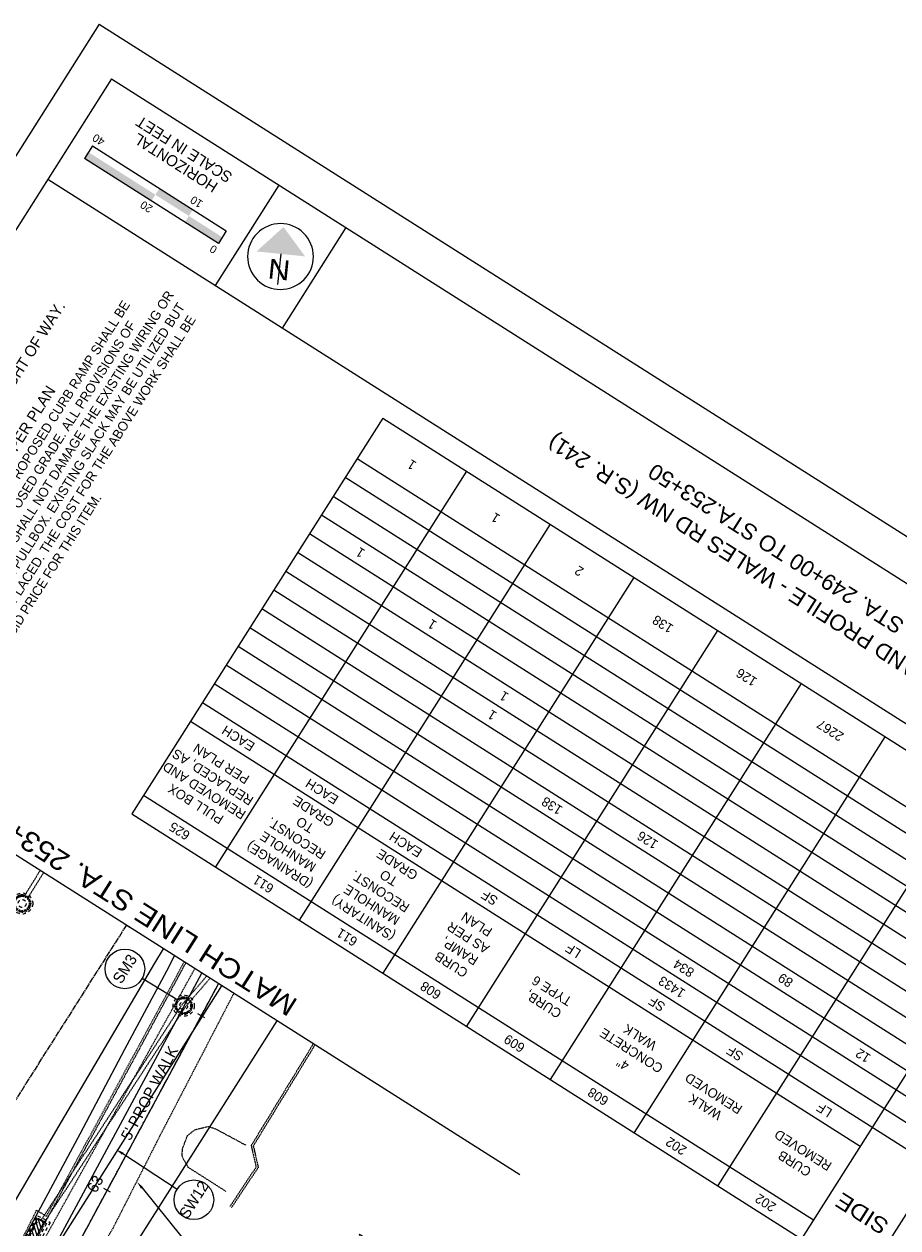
# Model space of a CAD drawing. Header units: feet. Extents: x 2248976 to 2249940, y 437917 to 439150.
# Tile 12 of 14: x 2249550 to 2249770, y 438424 to 438727. Entities that reach past the tile are written whole.
import ezdxf
from ezdxf import colors
from ezdxf.entities.mleader import LeaderData, LeaderLine
from ezdxf.enums import TextEntityAlignment as Align
from ezdxf.math import Vec2, Vec3

# ---------------------------------------------------------------- set-up
doc = ezdxf.new("R2010")
doc.units = ezdxf.units.FT
doc.header["$MEASUREMENT"] = 0
doc.header["$PDMODE"] = 3
for name, pattern in [('CL', [2, 0.3, -0.15, 1.4, -0.15]), ('DGN Style 3', [0.19312, 0.137943, -0.055177]), ('OhDOT_USTN1', [0.055, 0.014, -0.041]), ('OhDOT_USTN2', [0.11, 0.069, -0.041]), ('OhDOT_USTN3', [0.22, 0.165, -0.055]), ('OhDOT_USTN4', [0.22, 0.11, -0.041, 0.028, -0.041]), ('OhDOT_USTN5', [0.11, 0.055, -0.055]), ('OhDOT_USTN6', [0.223, 0.083, -0.028, 0.028, -0.028, 0.028, -0.028]), ('OhDOT_USTN7', [0.221, 0.11, -0.028, 0.055, -0.028]), ('REDO_Drainage01', [1.6, 0.85, -0.75]), ('rowex', [0]), ('waterex', [0])]:
    doc.linetypes.add(name, pattern=pattern)
for name, color, linetype in [('DR_X_Cells', 151, 'OhDOT_USTN2'), ('GE_P_Cells', 1, 'Continuous'), ('GE_P_CL', 7, 'CL'), ('GE_P_CL_Text', 7, 'Continuous'), ('PF_P_Text', 7, 'Continuous'), ('PM_X_Edge_Line', 2, 'Continuous'), ('PV_P_Construction_Limits', 203, 'DGN Style 3'), ('PV_P_Walk', 231, 'Continuous'), ('PV_X_Curb', 120, 'OhDOT_USTN1'), ('PV_X_EOP', 7, 'OhDOT_USTN3'), ('PV_X_Parking_Lot', 7, 'OhDOT_USTN5'), ('PV_X_Text', 7, 'Continuous'), ('RD_X_Wall', 120, 'OhDOT_USTN1'), ('RW_X_Fee_RW', 6, 'rowex'), ('SH_Border', 7, 'Continuous'), ('SH_Data', 7, 'Continuous'), ('SH_Text', 7, 'Continuous'), ('UT_X_Water', 133, 'waterex')]:
    doc.layers.add(name, color=color, linetype=linetype)
doc.styles.add('Font 70-Main Title', font='txt', dxfattribs={"height": 0.25})
doc.styles.add('Font 70-Title', font='txt', dxfattribs={"height": 0.2})
doc.styles.add('OHDOTSymbols', font='arial.ttf')
doc.styles.add('Slanted-Normal', font='font31.shx', dxfattribs={"height": 0.14})
doc.styles.get("Standard").update_dxf_attribs({"font": 'arial.ttf'})
doc.styles.add('Straight-Sub Title', font='font30.shx', dxfattribs={"height": 0.17})

# ---------------------------------------------------------------- blocks, each defined once
blk = doc.blocks.new('MH1D-X')
at = {"layer": 'Defpoints', "color": 61, "linetype": 'OhDOT_USTN6', "lineweight": 53}
blk.add_circle((0, 0), 2, dxfattribs=at)
at = {"layer": 'Defpoints', "color": 20, "linetype": 'REDO_Drainage01', "lineweight": 0}
blk.add_circle((0, 0), 2, dxfattribs=at)
at = {"layer": 'DR_X_Cells', "color": 151, "linetype": 'REDO_Drainage01', "lineweight": 0}
for radius in [2.67, 1]:
    blk.add_circle((0, 0), radius, dxfattribs=at)
blk = doc.blocks.new('CB3-X')
at = {"layer": 'Defpoints', "color": 20, "linetype": 'REDO_Drainage01', "lineweight": 0}
blk.add_lwpolyline([(-2.37, 0.75), (2.37, 0.75), (2.37, -1.5), (-2.37, -1.5), (-2.37, 0.75)], close=True, dxfattribs=at)
at = {"layer": 'Defpoints', "color": 21, "linetype": 'OhDOT_USTN2', "lineweight": 53}
blk.add_point((0, 1.42), dxfattribs=at)
at = {"layer": 'Defpoints', "color": 61, "linetype": 'OhDOT_USTN6', "lineweight": 53}
for p in [(0, 0.75), (-2.37, -0.37), (0, -1.5), (2.37, -0.37)]:
    blk.add_point(p, dxfattribs=at)
at = {"layer": 'Defpoints', "color": 21, "linetype": 'OhDOT_USTN5', "lineweight": 53}
blk.add_point((0, 0), dxfattribs=at)
at = {"layer": 'Defpoints', "color": 40, "linetype": 'OhDOT_USTN4', "lineweight": 53}
blk.add_point((0, 0), dxfattribs=at)
at = {"layer": 'Defpoints', "color": 151, "linetype": 'OhDOT_USTN7', "lineweight": 53}
blk.add_point((0, -0.37), dxfattribs=at)
at = {"layer": 'Defpoints', "color": 223, "linetype": 'OhDOT_USTN1', "lineweight": 53}
blk.add_point((0, -2.17), dxfattribs=at)
at = {"layer": 'DR_X_Cells', "color": 151, "linetype": 'Continuous', "lineweight": 0}
for p, q in [((-2.5, -1.76), (-0.75, 0)), ((-2.5, -0.63), (-1.88, 0)), ((-1.44, -1.83), (0.38, 0)), ((-0.31, -1.83), (1.51, 0)), ((0.82, -1.83), (2.5, -0.14)), ((1.94, -1.83), (2.5, -1.28))]:
    blk.add_line(p, q, dxfattribs=at)
at = {"layer": 'DR_X_Cells', "color": 151, "linetype": 'REDO_Drainage01', "lineweight": 0}
blk.add_lwpolyline([(-3.04, 1.42), (3.04, 1.42), (3.04, -2.17), (-3.04, -2.17), (-3.04, 1.42)], close=True, dxfattribs=at)
at = {"layer": 'DR_X_Cells', "color": 151, "linetype": 'Continuous', "lineweight": 0, "flags": 128}
blk.add_lwpolyline([(-2.5, 0), (2.5, 0), (2.5, -1.83), (-2.5, -1.83), (-2.5, 0)], close=True, dxfattribs=at)
blk = doc.blocks.new('NARROW')
at = {"layer": 'SH_Data', "color": 7, "linetype": 'Continuous'}
blk.add_line((0, 0.033), (0, -0.354), dxfattribs=at)
blk.add_arc((0, 0), 0.415, 129.7798, 129.7633, dxfattribs=at)
blk.add_solid([(0, 0.374), (-0.308, 0.033), (0.308, 0.033)], dxfattribs=at)
at = {"layer": 'SH_Data', "color": 7, "linetype": 'Continuous', "style": 'Font 70-Main Title', "width": 1.15}
blk.add_text('N', height=0.25, dxfattribs=at).set_placement((-0.001, -0.166), align=Align.MIDDLE_CENTER)

msp = doc.modelspace()

# ---------------------------------------------------------------- hatches: boundary and pattern name
at = {"layer": 'SH_Data', "linetype": 'Continuous'}
msp.add_hatch(color=7, dxfattribs=at).paths.add_polyline_path([(2249581.839, 438682.536), (2249564.949, 438693.247), (2249565.949, 438694.823), (2249565.958, 438694.837), (2249582.848, 438684.126)])

# ---------------------------------------------------------------- linework, layer by layer
at = {"layer": 'DR_X_Cells'}
for p, q in [((2249589.571, 438479.91), (2249553.984, 438425.558)), ((2249590.408, 438479.362), (2249554.821, 438425.01))]:
    msp.add_line(p, q, dxfattribs=at)
for points, elevation in [([(2249549.836, 438507.33), (2249553.783, 438513.71)], 1082.402), ([(2249550.687, 438506.804), (2249554.627, 438513.174)], 1082.402), ([(2249589.611, 438479.963), (2249595.763, 438487.087)], 1082.742), ([(2249590.368, 438479.309), (2249596.616, 438486.545)], 1082.742)]:
    msp.add_lwpolyline(points, dxfattribs=dict(at, elevation=elevation))
at = {"layer": 'GE_P_CL', "color": 1}
msp.add_line((2249392.579, 438211.391), (2249575.55, 438499.905), dxfattribs=at)
at = {"layer": 'GE_P_CL', "elevation": 1083.627}
msp.add_lwpolyline([(2249422.14, 438172.754), (2249424.026, 438176.282), (2249426.081, 438182.045), (2249487.715, 438279.249), (2249598.776, 438485.175)], dxfattribs=at)
at = {"layer": 'GE_P_CL', "color": 1, "elevation": 1083.627}
msp.add_lwpolyline([(2249422.14, 438172.754), (2249424.026, 438176.282), (2249426.081, 438182.045), (2249429.294, 438187.113), (2249487.715, 438279.249), (2249598.776, 438485.175)], dxfattribs=at)
at = {"layer": 'GE_P_CL_Text'}
for p, q in [((2249576.395, 438499.369), (2249574.706, 438500.441)), ((2249595.298, 438476.618, 1083.627), (2249593.537, 438477.568, 1083.627)), ((2249571.563, 438432.611, 1083.627), (2249569.803, 438433.56, 1083.627))]:
    msp.add_line(p, q, dxfattribs=at)
for centre in [(2249575.15, 438488.931), (2249592.561, 438430.723, 1083.62)]:
    msp.add_circle(centre, 5, dxfattribs=at)
at = {"layer": 'PF_P_Text'}
msp.add_line((2249588.533, 438481.008, 1082.742), (2249579.537, 438486.531, -0.186), dxfattribs=at)
at = {"layer": 'PM_X_Edge_Line', "flags": 128}
for points, elevation in [([(2249395.315, 438177.596), (2249402.033, 438188.708), (2249408.337, 438198.905), (2249425.17, 438226.255), (2249427.997, 438230.531), (2249440.775, 438250.948), (2249445.921, 438258.903), (2249478.585, 438313.288), (2249526.568, 438394.557), (2249529.534, 438399.959), (2249559.208, 438450.391), (2249582.748, 438490.371), (2249584.871, 438493.994)], 1083.101), ([(2249406.374, 438171.352), (2249407.934, 438173.806), (2249418.04, 438190.272), (2249436.041, 438219.817), (2249438.527, 438222.999), (2249449.932, 438241.551), (2249454.183, 438248.399), (2249456.796, 438252.445), (2249488.464, 438307.969), (2249508.425, 438343.858), (2249533.189, 438390.02), (2249535.939, 438395.473), (2249563.893, 438447.359), (2249575.137, 438468.651), (2249585.756, 438488.471), (2249587.708, 438492.195)], 1082.978)]:
    msp.add_lwpolyline(points, dxfattribs=dict(at, elevation=elevation))
at = {"layer": 'PV_P_Construction_Limits'}
for points in [[(2249492.873, 438285.554), (2249481.771, 438268.795), (2249478.666, 438263.84), (2249427.136, 438181.974), (2249421.305, 438172.121), (2249413.309, 438177.347), (2249413.744, 438182.639), (2249420.045, 438192.831), (2249421.813, 438193.506), (2249462.036, 438257.18), (2249478.771, 438286.372), (2249480.587, 438285.512), (2249510.328, 438341.191), (2249536.82, 438388.418), (2249592.793, 438488.97)], [(2249602.607, 438482.746), (2249584.089, 438447.057), (2249572.092, 438423.455), (2249549.751, 438386.346), (2249543.908, 438377.63), (2249535.157, 438361.066), (2249526.322, 438342.143), (2249492.873, 438285.556), (2249492.872, 438285.553)]]:
    msp.add_lwpolyline(points, dxfattribs=at)
at = {"layer": 'PV_P_Walk', "elevation": 1082.916}
for points in [[(2249534.811, 438377.105), (2249594.543, 438487.86)], [(2249537.939, 438372.371), (2249598.776, 438485.175)]]:
    msp.add_lwpolyline(points, dxfattribs=at)
at = {"layer": 'PV_X_Curb'}
for points, elevation in [([(2249555.544, 438425.903), (2249566.154, 438445.488), (2249566.594, 438446.187), (2249578.004, 438467.22), (2249588.854, 438487.328), (2249590.505, 438490.421)], 1082.916), ([(2249622.663, 438470.027), (2249617.507, 438461.551), (2249607.006, 438444.395), (2249608.246, 438438.972), (2249601.601, 438428.981)], 1082.151), ([(2249553.102, 438427.33), (2249553.096, 438427.365), (2249553.115, 438427.354)], 1082.916), ([(2249408.483, 438170.227), (2249409.715, 438172.32), (2249438.034, 438218.122), (2249440.508, 438221.974), (2249452.109, 438240.32), (2249456.612, 438247.863), (2249456.612, 438247.863), (2249458.702, 438251.332), (2249462.809, 438258), (2249462.809, 438258), (2249469.368, 438268.399), (2249466.863, 438269.827), (2249469.106, 438273.667), (2249471.754, 438272.402), (2249483.927, 438293.281), (2249490.999, 438306.256), (2249511.833, 438344.858), (2249512.445, 438346.189), (2249534.778, 438387.488), (2249535.625, 438388.89), (2249535.645, 438388.993), (2249538.275, 438393.857), (2249552.296, 438419.665), (2249555.544, 438425.903)], 1082.916)]:
    msp.add_lwpolyline(points, dxfattribs=dict(at, elevation=elevation))
at = {"layer": 'PV_X_EOP', "elevation": 1082.916}
msp.add_lwpolyline([(2249549.162, 438420.682), (2249552.891, 438428.069), (2249555.353, 438426.6), (2249565.722, 438445.741), (2249566.162, 438446.439), (2249577.564, 438467.458), (2249588.413, 438487.564), (2249590.081, 438490.69)], dxfattribs=at)
at = {"layer": 'PV_X_Parking_Lot', "elevation": 1082.151}
msp.add_lwpolyline([(2249623.086, 438469.759), (2249617.933, 438461.291), (2249607.539, 438444.308), (2249608.781, 438438.874), (2249602.017, 438428.705)], dxfattribs=at)
at = {"layer": 'RD_X_Wall', "elevation": 1081.376}
msp.add_lwpolyline([(2249600.641, 438432.847), (2249591.111, 438438.887), (2249589.563, 438441.692), (2249589.694, 438443.622), (2249590.96, 438446.939), (2249592.843, 438448.394), (2249596.164, 438449.21), (2249597.989, 438448.624), (2249605.709, 438444.469)], dxfattribs=at)
at = {"layer": 'RW_X_Fee_RW'}
msp.add_line((2249492.52, 438284.958), (2249613.552, 438475.805), dxfattribs=at)
at = {"layer": 'SH_Border'}
for p, q in [((2249568.679, 438727.136), (2249204.494, 438152.881)), ((2249568.679, 438727.136), (2249940.256, 438491.487)), ((2249571.768, 438713.335), (2249218.295, 438155.97)), ((2249571.768, 438713.335), (2249926.455, 438488.398)), ((2249555.701, 438688.001), (2249910.388, 438463.063)), ((2249613.993, 438686.557), (2249597.926, 438661.222)), ((2249630.883, 438675.846), (2249614.816, 438650.511))]:
    msp.add_line(p, q, dxfattribs=at)
at = {"layer": 'SH_Border', "color": 7, "linetype": 'Continuous', "flags": 128}
msp.add_lwpolyline([(2249674.778, 438436.976), (2249476.322, 438562.834)], dxfattribs=at)
at = {"layer": 'SH_Data', "color": 7, "linetype": 'Continuous'}
for p, q in [((2249566.958, 438696.414), (2249564.949, 438693.247)), ((2249566.958, 438696.414), (2249600.737, 438674.991)), ((2249598.729, 438671.824), (2249564.949, 438693.247)), ((2249600.737, 438674.991), (2249598.729, 438671.824)), ((2249640.169, 438627.801), (2249576.887, 438528.016)), ((2249640.169, 438627.801), (2249901.132, 438462.302)), ((2249633.7, 438617.6), (2249894.662, 438452.101)), ((2249661.281, 438614.412), (2249597.999, 438514.627)), ((2249630.7, 438612.87), (2249891.663, 438447.371)), ((2249627.701, 438608.141), (2249888.664, 438442.642)), ((2249624.702, 438603.412), (2249885.664, 438437.913)), ((2249682.394, 438601.023), (2249619.111, 438501.237)), ((2249621.703, 438598.683), (2249882.665, 438433.184)), ((2249618.704, 438593.954), (2249879.666, 438428.455)), ((2249615.704, 438589.225), (2249876.667, 438423.726)), ((2249703.506, 438587.634), (2249640.224, 438487.848)), ((2249612.705, 438584.495), (2249873.668, 438418.997)), ((2249609.706, 438579.766), (2249870.669, 438414.267)), ((2249606.707, 438575.037), (2249867.669, 438409.538)), ((2249724.618, 438574.244), (2249661.336, 438474.459)), ((2249603.708, 438570.308), (2249864.67, 438404.809)), ((2249600.709, 438565.579), (2249861.671, 438400.08)), ((2249597.709, 438560.85), (2249858.672, 438395.351)), ((2249745.731, 438560.855), (2249682.448, 438461.07)), ((2249594.71, 438556.12), (2249855.673, 438390.622)), ((2249591.711, 438551.391), (2249760.61, 438444.278)), ((2249766.843, 438547.466), (2249703.561, 438447.681)), ((2249579.886, 438532.745), (2249748.784, 438425.632)), ((2249787.955, 438534.077), (2249724.673, 438434.292)), ((2249576.887, 438528.016), (2249837.849, 438362.517)), ((2249809.068, 438520.688), (2249745.785, 438420.902)), ((2249761.845, 438410.718), (2249818.658, 438500.302))]:
    msp.add_line(p, q, dxfattribs=at)
for points in [[(2249592.283, 438680.333), (2249583.838, 438685.688), (2249591.284, 438678.756), (2249582.839, 438684.112)], [(2249599.729, 438673.401), (2249591.284, 438678.756), (2249598.729, 438671.824), (2249590.284, 438677.18)]]:
    msp.add_solid(points, dxfattribs=at)
at = {"layer": 'UT_X_Water'}
msp.add_line((2249423.282, 438206.589), (2249599.618, 438484.641), dxfattribs=at)

# ---------------------------------------------------------------- block references
at = {"layer": 'DR_X_Cells'}
for p in [(2249549.243, 438505.42, 1082.402), (2249589.99, 438479.636, 1082.742)]:
    msp.add_blockref('MH1D-X', p, dxfattribs=at)
at = {"layer": 'DR_X_Cells', "rotation": 242.0488903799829}
msp.add_blockref('CB3-X', (2249553.62, 438423.011), dxfattribs=at)
at = {"layer": 'GE_P_Cells', "xscale": 19.99999999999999, "yscale": 19.99999999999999, "zscale": 19.99999999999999, "rotation": 354.1570054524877}
msp.add_blockref('NARROW', (2249614.404, 438668.534), dxfattribs=at)

# ---------------------------------------------------------------- texts
at = {"layer": 'GE_P_CL_Text', "style": 'Slanted-Normal'}
for s, insert, char_height, width, attachment_point, rotation in [('NOTE:\\P\\PALL WORK MUST BE PREFORMED WITHIN THE RIGHT OF WAY.\\P\\PPULL BOX REMOVED AND REPLACED, AS PER PLAN\\P{\\H0.85714x;THE EXISTING PULLBOX IMPACTED BY THE PROPOSED CURB RAMP SHALL BE REMOVED AND REPLACED TO THE PROPOSED GRADE. ALL PROVISIONS OF SECTION 625 APPLY. CONTRACTOR SHALL NOT DAMAGE THE EXISTING WIRING OR CONDUIT WHEN REMOVING THE PULLBOX. EXISTING SLACK MAY BE UTILIZED BUT SPLICING SHALL NOT BE REPLACED. THE COST FOR THE ABOVE WORK SHALL BE INCLUDED IN THE UNIT BID PRICE FOR THIS ITEM.}', (2249488.749, 438565.999), 2.8, 134.35448, 1, 57.61767), ('1', (2249647.49, 438616.006), 2.4, 57.4825, 5, 147.61767), ('1', (2249668.603, 438602.617), 2.4, 57.4825, 5, 147.61767), ('1', (2249634.523, 438593.868), 2.4, 57.4825, 5, 147.61767), ('2', (2249689.715, 438589.227), 2.4, 57.4825, 5, 147.61767), ('1', (2249652.636, 438575.75), 2.4, 57.4825, 5, 147.61767), ('138', (2249710.827, 438575.838), 2.4, 57.4825, 5, 147.61767), ('126', (2249731.94, 438562.449), 2.4, 57.4825, 5, 147.61767), ('1', (2249670.749, 438557.632), 2.4, 57.4825, 5, 147.61767), ('1', (2249667.75, 438552.902), 2.4, 57.4825, 5, 147.61767), ('2267', (2249753.052, 438549.06), 2.4, 57.4825, 5, 147.61767), ('EACH', (2249603.767, 438547.061), 2.4, 57.4825, 5, 147.61767), ('PULL BOX\\PREMOVED AND REPLACED, AS PER PLAN', (2249596.243, 438535.57), 2.4, 24.5527, 5, 147.61767), ('EACH', (2249624.879, 438533.672), 2.4, 57.4825, 5, 147.61767), ('(DRAINAGE)\\PMANHOLE RECONST.\\PTO GRADE', (2249618.44, 438521.874), 2.4, 13.71864, 5, 147.61767), ('138', (2249682.864, 438530.055), 2.4, 57.4825, 5, 147.61767), ('625', (2249588.942, 438523.686), 2.4, 57.4825, 5, 147.61767), ('126', (2249706.975, 438521.395), 2.4, 57.4825, 5, 147.61767), ('EACH', (2249645.992, 438520.283), 2.4, 57.4825, 5, 147.61767), ('(SANITARY)\\PMANHOLE RECONST.\\PTO GRADE', (2249639.552, 438508.485), 2.4, 13.71864, 5, 147.61767), ('611', (2249610.055, 438510.297), 2.4, 57.4825, 5, 147.61767), ('SF', (2249667.104, 438506.894), 2.4, 57.4825, 5, 147.61767), ('CURB\\PRAMP,\\PAS PER\\PPLAN', (2249660.664, 438495.096), 2.4, 57.4825, 5, 147.61767), ('611', (2249631.167, 438496.907), 2.4, 57.4825, 5, 147.61767), ('LF', (2249688.216, 438493.505), 2.4, 57.4825, 5, 147.61767), ('SM3', (2249575.15, 438488.931), 2.8, 57.4825, 5, 57.61767), ('834', (2249716.091, 438489.089), 2.4, 57.4825, 5, 147.61767), ('89', (2249741.77, 438486.067), 2.4, 57.4825, 5, 147.61767), ('608', (2249652.279, 438483.518), 2.4, 57.4825, 5, 147.61767), ('CURB,\\PTYPE 6', (2249681.777, 438481.706), 2.4, 57.4825, 5, 147.61767), ('1433', (2249713.092, 438484.36), 2.4, 57.4825, 5, 147.61767), ('SF', (2249709.328, 438480.116), 2.4, 57.4825, 5, 147.61767), ('609', (2249673.392, 438470.129), 2.4, 57.4825, 5, 147.61767), ('4"\\PCONCRETE\\PWALK', (2249702.889, 438468.317), 2.4, 57.4825, 5, 147.61767), ('SF', (2249729.009, 438467.635), 2.4, 57.4825, 5, 147.61767), ('12', (2249761.315, 438467.04), 2.4, 57.4825, 5, 147.61767), ('WALK\\PREMOVED', (2249722.569, 438455.836), 2.4, 57.4825, 5, 147.61767), ('608', (2249694.504, 438456.74), 2.4, 57.4825, 5, 147.61767), ('LF', (2249751.553, 438453.337), 2.4, 57.4825, 5, 147.61767), ('CURB\\PREMOVED', (2249745.114, 438441.539), 2.4, 57.4825, 5, 147.61767), ('202', (2249714.184, 438444.259), 2.4, 57.4825, 5, 147.61767), ('63', (2249568.923, 438434.035, 1083.627), 2.8, 30.81744, 8, 61.66094), ('SW12', (2249592.561, 438430.723, 1083.62), 2.8, 57.4825, 5, 57.61767), ('\\pxqc;JEFFREY W EITGER SR & CATHERINE M TTEESREVOCABLE TRUST', (2249594.341, 438359.195), 2.4, 87.36758, 1, 57.61767), ('202', (2249736.729, 438429.962), 2.4, 57.4825, 5, 147.61767)]:
    msp.add_mtext(s, dxfattribs=dict(at, insert=insert, char_height=char_height, width=width, attachment_point=attachment_point, rotation=rotation))
at = {"layer": 'PV_X_Text', "insert": (2249574.004, 438446.732, 1086.254), "char_height": 2.8, "width": 725.59682, "attachment_point": 1, "rotation": 62.05931, "style": 'Slanted-Normal'}
msp.add_mtext("5' PROP WALK", dxfattribs=at)
msp.add_mtext("5' PROP WALK", dxfattribs=at)
at = {"layer": 'SH_Border', "color": 7, "style": 'Font 70-Main Title', "width": 1.15}
msp.add_text('MATCH LINE STA. 253+50', height=5, rotation=147.61767, dxfattribs=at).set_placement((2249579.457, 438506.065), align=Align.CENTER)
at = {"layer": 'SH_Data', "linetype": 'Continuous', "style": 'Straight-Sub Title'}
for s, p in [('SCALE IN FEET', (2249590.078, 438695.527)), ('HORIZONTAL', (2249587.936, 438692.149))]:
    msp.add_text(s, height=2.8, rotation=147.61767, dxfattribs=at).set_placement(p, align=Align.MIDDLE_CENTER)
at = {"layer": 'SH_Data', "style": 'Straight-Sub Title'}
for s, p in [('40', (2249569.056, 438698.813)), ('20', (2249581.113, 438681.903)), ('10', (2249593.739, 438683.14)), ('0', (2249598.003, 438671.191))]:
    msp.add_text(s, height=2, rotation=147.61767, dxfattribs=at).set_placement(p, align=Align.CENTER)
at = {"layer": 'SH_Data', "color": 7, "linetype": 'Continuous', "style": 'Font 70-Title', "width": 1.15}
msp.add_text('SIDE', height=4, rotation=147.61767, dxfattribs=at).set_placement((2249761.056, 438427.228), align=Align.MIDDLE_CENTER)
at = {"layer": 'SH_Text', "linetype": 'Continuous', "style": 'OHDOTSymbols'}
for s, p in [('PLAN AND PROFILE - WALES RD NW (S.R. 241)', (2249735.359, 438588.711, -2263.708)), ('STA. 249+00 TO STA.253+50', (2249739.376, 438594.85))]:
    msp.add_text(s, height=4, rotation=147.61767, dxfattribs=at).set_placement(p, align=Align.MIDDLE_CENTER)

# ---------------------------------------------------------------- leaders
at = {"layer": 'GE_P_CL_Text'}
ml = msp.add_multileader_mtext('Standard', dxfattribs=at)
ml.set_content('', color=256)
ml.set_leader_properties(color=256)
ml.build(insert=Vec2(0, 0))
ml.multileader.update_dxf_attribs({"dogleg_length": 0, "arrow_head_size": 2, "scale": 20})
ctx = ml.context
ctx.base_point, ctx.scale, ctx.char_height, ctx.arrow_head_size, ctx.landing_gap_size, ctx.plane_origin, ctx.plane_x_axis, ctx.plane_y_axis = Vec3(2249588.338, 438433.401, 1083.62), 20, 3.6, 2, 1.8, Vec3(2249576.53, 438440.761, 1083.62), Vec3(0.8996119, 0.4366903), Vec3(-0.4366903, 0.8996119)
notes = []
notes.append((ctx, [(0, (1, 1, 0), (2249588.338, 438433.401, 1083.62), (0.0476674, 0.9988633), 0, [(0, [(2249572.92, 438443.438, 1083.62)], 0, [])])]))
ctx.mtext.insert, ctx.mtext.text_direction, ctx.mtext.rotation, ctx.mtext.flow_direction = Vec3(2249589.171, 438435.806, 1083.62), Vec3(0.8996119, 0.4366903), -0.5537018, 5
at = {"layer": 'PV_P_Construction_Limits', "linetype": 'Continuous'}
ml = msp.add_multileader_mtext('Standard', dxfattribs=at)
ml.set_content('', color=256)
ml.set_leader_properties()
ml.build(insert=Vec2(0, 0))
ml.multileader.update_dxf_attribs({"dogleg_length": 0.25, "arrow_head_size": 2, "scale": 20})
ctx = ml.context
ctx.base_point, ctx.scale, ctx.char_height, ctx.arrow_head_size, ctx.landing_gap_size, ctx.plane_origin, ctx.plane_x_axis, ctx.plane_y_axis = Vec3(2249584.926, 438414.06), 20, 2, 2, 1.8, Vec3(2249578.89, 438432.853), Vec3(0.5355663, 0.8444932), Vec3(-0.8444932, 0.5355663)
ctx.text_align_type = 2
notes.append((ctx, [(0, (1, 1, 0), (2249589.532, 438421.323), (-0.5355663, -0.8444932), 5, [(0, [(2249578.218, 438435.253)], 0, [])])]))
ctx.mtext.insert, ctx.mtext.text_direction, ctx.mtext.alignment, ctx.mtext.flow_direction = Vec3(2249585.046, 438416.116), Vec3(0.5355663, 0.8444932), 3, 5
for ctx, leaders in notes:
    for number, flags, end, landing, length, lines in leaders:
        leader = LeaderData()
        leader.index, (leader.has_last_leader_line, leader.has_dogleg_vector, leader.attachment_direction) = number, flags
        leader.last_leader_point, leader.dogleg_vector, leader.dogleg_length = Vec3(end), Vec3(landing), length
        for number, points, colour, breaks in lines:
            line = LeaderLine()
            line.index, line.vertices, line.color, line.breaks = number, Vec3.list(points), colors.encode_raw_color(colour), breaks
            leader.lines.append(line)
        ctx.leaders.append(leader)

doc.saveas('drawing.dxf')
